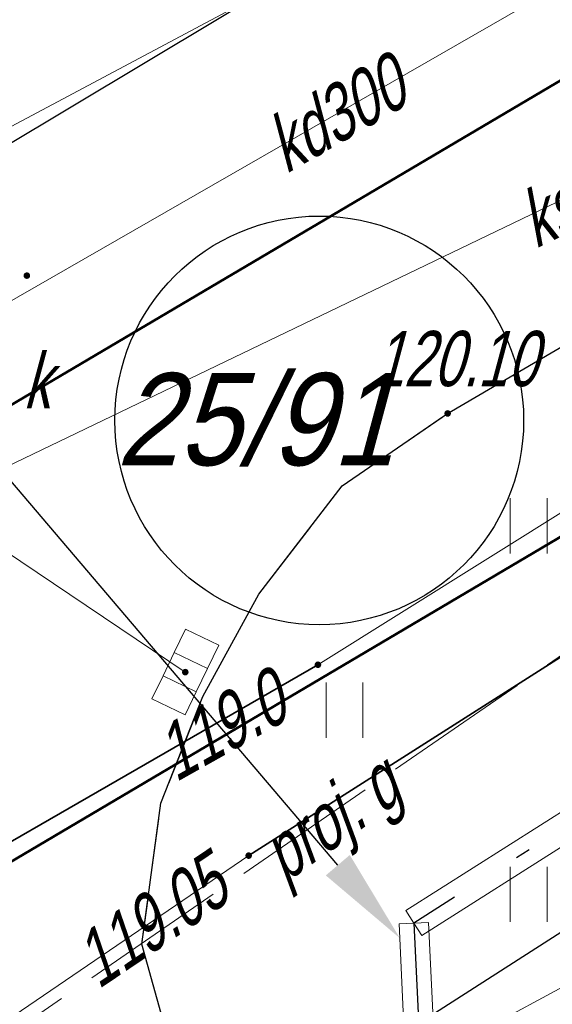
# Model space of a CAD drawing. Extents: x 7463256 to 7464485, y 5957341 to 5958260.
# Tile 204 of 256: x 7464037.29 to 7464044.52, y 5957850.62 to 5957863.98. Entities that reach past the tile are written whole.
import ezdxf
from ezdxf import colors
from ezdxf.entities.mleader import LeaderData, LeaderLine
from ezdxf.enums import TextEntityAlignment as Align
from ezdxf.math import Vec2, Vec3

# ---------------------------------------------------------------- set-up
doc = ezdxf.new("R2010")
doc.units = 0
doc.header["$MEASUREMENT"] = 0
for name, pattern in [('1.5_0.5', [2, 1.5, -0.5]), ('218-500', [1, 0.5, -0.5]), ('GAK', [5.2, 3, -1, 0.2, -1]), ('l219_500', [0]), ('mz1.0_0.5', [1.5, 1, -0.5]), ('mz2.0_0.5', [2.5, 2, -0.5])]:
    doc.linetypes.add(name, pattern=pattern)
doc.layers.get('0').update_dxf_attribs({"color": 2, "linetype": 'CONTINUOUS', "lineweight": 5})
for name, color, linetype in [('217-Granica konturu klasyfikcyjnego', 7, 'CONTINUOUS'), ('218-Granica użytku', 7, 'CONTINUOUS'), ('219-Linia granicy', 7, 'CONTINUOUS'), ('@dzialki', 6, 'CONTINUOUS'), ('jezdnia (powierzchnia)', 7, 'CONTINUOUS'), ('komora podziemna - przewód ciepłowniczy (powierzchnia)', 7, 'CONTINUOUS'), ('kratka ściekowa (punkt)', 7, 'CONTINUOUS'), ('krawężnik (linia)', 7, 'CONTINUOUS'), ('przewód elektroenergetyczny (linia)', 7, 'CONTINUOUS'), ('przewód gazowy (linia)', 7, 'CONTINUOUS'), ('przewód gazowy - projektowany lub w budowie (linia) - ob. projektowany', 7, 'CONTINUOUS'), ('przewód gazowy - projektowany lub w budowie (linia) - ob. projektowany-Atr1', 7, 'CONTINUOUS'), ('przewód kanalizacyjny (linia)', 7, 'CONTINUOUS'), ('przewód kanalizacyjny (linia)-Atr1', 7, 'CONTINUOUS'), ('przewód wodociągowy (linia)', 7, 'CONTINUOUS'), ('punkt o określonej wysokości (sieć elektroenergetyczna)', 7, 'CONTINUOUS'), ('punkt o określonej wysokości (sieć elektroenergetyczna)-Atr2', 7, 'CONTINUOUS'), ('punkt o określonej wysokości (sieć gazowa)', 7, 'CONTINUOUS'), ('punkt o określonej wysokości (sieć gazowa)-Atr2', 7, 'CONTINUOUS'), ('punkt o określonej wysokości (sieć kanalizacyjna)', 7, 'CONTINUOUS'), ('punkt wysokościowy sztuczny', 7, 'CONTINUOUS'), ('punkt wysokościowy sztuczny-Atr2', 7, 'CONTINUOUS'), ('rura ochronna - przewód elektroenergetyczny (linia)', 7, 'CONTINUOUS'), ('rura ochronna - przewód gazowy (linia)', 7, 'CONTINUOUS'), ('trawnik (powierzchnia)', 7, 'CONTINUOUS'), ('trawnik (powierzchnia) - symbol', 7, 'CONTINUOUS'), ('właz okrągły - siec kanalizacyjna (punkt)-Atr17', 7, 'CONTINUOUS')]:
    doc.layers.add(name, color=color, linetype=linetype)
for name, color, linetype, lineweight in [('@proj.rury', 7, 'CONTINUOUS', 20), ('____proj LSN', 1, 'CONTINUOUS', 5), ('OBMBS-21-18876-opis proj', 1, 'CONTINUOUS', 18)]:
    doc.layers.add(name, color=color, linetype=linetype, lineweight=lineweight)
doc.styles.get("Standard").update_dxf_attribs({"font": 'txt', "width": 0.75})

# ---------------------------------------------------------------- blocks, each defined once
blk = doc.blocks.new('PW01')
at = {"linetype": 'Continuous', "lineweight": 13}
h = blk.add_hatch(color=0, dxfattribs=at)
edge = h.paths.add_edge_path()
edge.add_arc((0, 0), 0.045, 0, 360)
blk = doc.blocks.new('US05')
at = {"color": 0, "linetype": 'Continuous', "lineweight": 13}
for p, q in [((-0.525, -0.25), (-0.525, 0.25)), ((-0.525, 0.25), (-0.175, 0.25)), ((-0.175, -0.25), (-0.175, 0.25)), ((-0.175, 0.25), (0.175, 0.25)), ((0.175, -0.25), (0.175, 0.25)), ((0.175, 0.25), (0.525, 0.25)), ((0.525, -0.25), (0.525, 0.25)), ((-0.525, -0.25), (-0.175, -0.25)), ((-0.175, -0.25), (0.175, -0.25)), ((0.175, -0.25), (0.525, -0.25))]:
    blk.add_line(p, q, dxfattribs=at)
blk = doc.blocks.new('PW02')
at = {"linetype": 'Continuous', "lineweight": 13}
h = blk.add_hatch(color=0, dxfattribs=at)
edge = h.paths.add_edge_path()
edge.add_arc((0, 0), 0.045, 0, 360)
blk = doc.blocks.new('TU04')
at = {"color": 0, "linetype": 'Continuous', "lineweight": 13}
for p, q in [((0, 0), (0, 0.75)), ((0.5, 0), (0.5, 0.75))]:
    blk.add_line(p, q, dxfattribs=at)

msp = doc.modelspace()

# ---------------------------------------------------------------- linework, layer by layer
at = {"layer": '217-Granica konturu klasyfikcyjnego', "color": 3, "linetype": '1.5_0.5', "lineweight": 18, "flags": 128}
for points in [[(7464060.46, 5957872.51), (7463990.15, 5957830.98)], [(7464012.41, 5957837.92), (7464058.96, 5957865.44)]]:
    msp.add_lwpolyline(points, dxfattribs=at)
at = {"layer": '218-Granica użytku', "color": 3, "linetype": '218-500', "lineweight": 18, "flags": 128}
for points in [[(7463990.15, 5957830.98), (7464060.46, 5957872.51)], [(7464012.41, 5957837.92), (7464058.96, 5957865.44)]]:
    msp.add_lwpolyline(points, dxfattribs=at)
at = {"layer": '219-Linia granicy', "color": 3, "linetype": 'l219_500', "lineweight": 50, "flags": 128}
for points in [[(7464060.46, 5957872.51), (7463990.15, 5957830.98)], [(7464058.96, 5957865.44), (7464012.41, 5957837.92)]]:
    msp.add_lwpolyline(points, dxfattribs=at)
at = {"layer": '@proj.rury'}
for p, q in [((7464062.663, 5957864.699), (7464042.535, 5957851.894)), ((7464062.877, 5957864.361), (7464042.75, 5957851.556)), ((7464042.535, 5957851.894), (7464042.642, 5957851.725)), ((7464042.842, 5957851.734), (7464042.642, 5957851.725)), ((7464042.75, 5957851.556), (7464042.642, 5957851.725)), ((7464042.842, 5957851.734), (7464042.947, 5957849.449))]:
    msp.add_line(p, q, dxfattribs=at)
at = {"layer": 'jezdnia (powierzchnia)', "color": 7, "linetype": '1.5_0.5', "lineweight": 18, "flags": 128}
msp.add_lwpolyline([(7464045.52, 5957845.62), (7464036.35, 5957840.19), (7464036.42, 5957841.89), (7464036.19, 5957843.22), (7464033.47, 5957847.81), (7464033.32, 5957848.02), (7464033.15, 5957848.21), (7464032.98, 5957848.4), (7464032.79, 5957848.58), (7464032.6, 5957848.74), (7464032.39, 5957848.9), (7464032.18, 5957849.04), (7464031.96, 5957849.17), (7464031.73, 5957849.29), (7464031.5, 5957849.4), (7464031.26, 5957849.49), (7464031.02, 5957849.57), (7464030.77, 5957849.64), (7464030.52, 5957849.69), (7464030.24, 5957849.73), (7464029.96, 5957849.75), (7464029.67, 5957849.76), (7464029.39, 5957849.75), (7464029.1, 5957849.73), (7464028.82, 5957849.69), (7464028.54, 5957849.63), (7464028.27, 5957849.56), (7464028, 5957849.48), (7464027.73, 5957849.38), (7464027.47, 5957849.27), (7464027.22, 5957849.14), (7464026.97, 5957849), (7464029.56, 5957844.77), (7464007.91, 5957831.89), (7464005.28, 5957836.23), (7464003.6, 5957835.22), (7464000.43, 5957840.52), (7464024.28, 5957854.6), (7464026.07, 5957855.66), (7464040.98, 5957864.59), (7464042.77, 5957865.65), (7464046.18, 5957867.66), (7464050.03, 5957869.91), (7464050.27, 5957870.08), (7464050.51, 5957870.27), (7464050.74, 5957870.46), (7464050.96, 5957870.66), (7464051.18, 5957870.86), (7464051.39, 5957871.07), (7464051.59, 5957871.29), (7464051.79, 5957871.52), (7464051.98, 5957871.75), (7464052.16, 5957871.99), (7464052.33, 5957872.23), (7464052.49, 5957872.48), (7464052.65, 5957872.74), (7464053.62, 5957874.86), (7464055.63, 5957881.11), (7464056.84, 5957884.92), (7464061.78, 5957883.33), (7464056.94, 5957869.17), (7464056.4, 5957868.13), (7464055.42, 5957866.8), (7464054.16, 5957865.53), (7464051.4, 5957863.5), (7464044.93, 5957859.71), (7464043.1, 5957858.64), (7464041.67, 5957857.66), (7464040.54, 5957856.19), (7464039.78, 5957854.8), (7464039.21, 5957853.35), (7464038.95, 5957851.44), (7464039.31, 5957850.14), (7464041.29, 5957846.74), (7464042.46, 5957845.65), (7464043.96, 5957845.32)], close=True, dxfattribs=at)
at = {"layer": 'komora podziemna - przewód ciepłowniczy (powierzchnia)', "color": 212, "linetype": 'Continuous', "lineweight": 18, "flags": 128}
msp.add_lwpolyline([(7464047.59, 5957852.44), (7464049.64, 5957848.7), (7464045.75, 5957846.58), (7464043.7, 5957850.34)], close=True, dxfattribs=at)
at = {"layer": 'krawężnik (linia)', "color": 7, "linetype": 'Continuous', "lineweight": 30, "flags": 128}
for points in [[(7464045.52, 5957845.62), (7464043.96, 5957845.32), (7464042.46, 5957845.65), (7464041.29, 5957846.74), (7464039.31, 5957850.14), (7464038.95, 5957851.44), (7464039.21, 5957853.35), (7464039.78, 5957854.8), (7464040.54, 5957856.19), (7464041.67, 5957857.66), (7464043.1, 5957858.64), (7464044.93, 5957859.71), (7464051.4, 5957863.5), (7464054.16, 5957865.53), (7464055.42, 5957866.8), (7464056.4, 5957868.13), (7464056.94, 5957869.17), (7464061.78, 5957883.33), (7464062.55, 5957885.25), (7464063.39, 5957886.39), (7464064.43, 5957887.35), (7464065.91, 5957888.36), (7464080.28, 5957897.01)], [(7464056.84, 5957884.92), (7464055.63, 5957881.11), (7464053.62, 5957874.86), (7464052.65, 5957872.74), (7464052.49, 5957872.48), (7464052.33, 5957872.23), (7464052.16, 5957871.99), (7464051.98, 5957871.75), (7464051.79, 5957871.52), (7464051.59, 5957871.29), (7464051.39, 5957871.07), (7464051.18, 5957870.86), (7464050.96, 5957870.66), (7464050.74, 5957870.46), (7464050.51, 5957870.27), (7464050.27, 5957870.08), (7464050.03, 5957869.91), (7464046.18, 5957867.66), (7464042.77, 5957865.65), (7464040.98, 5957864.59), (7464026.07, 5957855.66), (7464024.28, 5957854.6), (7464000.43, 5957840.52)]]:
    msp.add_lwpolyline(points, dxfattribs=at)
at = {"layer": 'przewód elektroenergetyczny (linia)', "color": 1, "linetype": 'Continuous', "lineweight": 18, "flags": 128}
msp.add_lwpolyline([(7463940.57, 5957795.91), (7463943.95, 5957798.07), (7463947.77, 5957800.52), (7463956.72, 5957805.44), (7463968.14, 5957811.88), (7463974.88, 5957815.77), (7463989.87, 5957824.65), (7463994.07, 5957827.04), (7463997.53, 5957829.04), (7464004.46, 5957833.04), (7464015.08, 5957839.22), (7464033.55, 5957850.74), (7464041.34, 5957855.23), (7464060.73, 5957867.36), (7464076.97, 5957878.65), (7464094.2, 5957890.23), (7464099.12, 5957893.51), (7464116.3, 5957904.7), (7464136.98, 5957918.51), (7464147.1, 5957924.98), (7464187.29, 5957950.12)], dxfattribs=at)
at = {"layer": 'przewód gazowy (linia)', "color": 40, "linetype": 'Continuous', "lineweight": 18, "flags": 128}
msp.add_lwpolyline([(7464020.77, 5957838.3), (7464027.51, 5957843.36), (7464030.03, 5957845.32), (7464034.62, 5957848.7), (7464035.42, 5957849.25), (7464040.4, 5957852.64), (7464045.13, 5957855.65), (7464049.8, 5957858.98), (7464050.55, 5957859.51), (7464050.92, 5957859.01), (7464063.77, 5957837.65), (7464064.41, 5957837.27), (7464064.95, 5957837.62), (7464068.79, 5957839.92), (7464090.28, 5957852.37), (7464102.47, 5957859.68), (7464115.18, 5957867.31), (7464132.75, 5957877.92), (7464139.14, 5957881.92)], dxfattribs=at)
at = {"layer": 'przewód gazowy - projektowany lub w budowie (linia) - ob. projektowany', "color": 40, "linetype": 'mz2.0_0.5', "lineweight": 18, "flags": 128}
msp.add_lwpolyline([(7464030.03, 5957845.32), (7464045.37, 5957855.86)], dxfattribs=at)
at = {"layer": 'przewód kanalizacyjny (linia)', "color": 34, "linetype": 'Continuous', "lineweight": 18, "flags": 128}
for points in [[(7464065.016, 5957906.931), (7464053, 5957865.56), (7464036.64, 5957857.69)], [(7464063.8, 5957897.51), (7464058.06, 5957893.88), (7464051.59, 5957879.17), (7464050.08, 5957867.58), (7464034.41, 5957858.58), (7464034.85, 5957847.55), (7464041.49, 5957836.79)], [(7464022.16, 5957866.87), (7464030.59, 5957867.28), (7464034.41, 5957858.58), (7464039.54, 5957855.13)]]:
    msp.add_lwpolyline(points, dxfattribs=at)
at = {"layer": 'przewód wodociągowy (linia)', "color": 5, "linetype": 'Continuous', "lineweight": 18, "flags": 128}
msp.add_lwpolyline([(7464055.49, 5957872.29), (7464030.59, 5957859.03)], dxfattribs=at)
at = {"layer": 'rura ochronna - przewód elektroenergetyczny (linia)', "color": 6, "linetype": 'Continuous', "lineweight": 30}
msp.add_lwpolyline([(7463943.46, 5957797.88), (7463943.95, 5957798.07), (7463947.78, 5957799.54), (7463951.33, 5957801.21), (7463955.75, 5957803.32), (7463966.18, 5957808.26), (7463979.69, 5957816.17), (7463995.26, 5957824.92), (7463999.4, 5957827.23), (7464002.56, 5957829.04), (7464003.9, 5957829.81), (7464022.04, 5957841.3), (7464024.25, 5957839.79), (7464034.66, 5957845.48), (7464041.51, 5957849.6), (7464062.57, 5957863.09), (7464079, 5957872.5), (7464104.36, 5957888.08), (7464144.44, 5957911.3), (7464151.87, 5957915.32), (7464195.57, 5957940.61)], dxfattribs=at)
at = {"layer": 'rura ochronna - przewód elektroenergetyczny (linia)', "color": 1, "linetype": 'Continuous', "lineweight": 35, "flags": 128}
msp.add_lwpolyline([(7464033.55, 5957850.74), (7464041.34, 5957855.23)], dxfattribs=at)
at = {"layer": 'rura ochronna - przewód gazowy (linia)', "color": 40, "linetype": 'Continuous', "lineweight": 35, "flags": 128}
msp.add_lwpolyline([(7464040.4, 5957852.64), (7464045.13, 5957855.65)], dxfattribs=at)
at = {"layer": 'trawnik (powierzchnia)', "color": 7, "linetype": 'mz1.0_0.5', "lineweight": 18, "flags": 128}
msp.add_lwpolyline([(7464057.39, 5957867.78), (7464055.88, 5957862.49), (7464054.9, 5957859.16), (7464053.4, 5957853.92), (7464048.14, 5957850.78), (7464046.41, 5957849.74), (7464041.29, 5957846.74), (7464039.31, 5957850.14), (7464038.95, 5957851.44), (7464039.21, 5957853.35), (7464039.78, 5957854.8), (7464040.54, 5957856.19), (7464041.67, 5957857.66), (7464043.1, 5957858.64), (7464044.93, 5957859.71), (7464051.4, 5957863.5), (7464054.16, 5957865.53), (7464055.42, 5957866.8), (7464056.4, 5957868.13), (7464056.94, 5957869.17)], close=True, dxfattribs=at)

# ---------------------------------------------------------------- block references
at = {"layer": 'kratka ściekowa (punkt)', "color": 7, "linetype": 'Continuous', "lineweight": 18, "rotation": 244.23}
msp.add_blockref('US05', (7464039.54, 5957855.13), dxfattribs=at)
at = {"layer": 'punkt o określonej wysokości (sieć elektroenergetyczna)', "color": 1, "linetype": 'Continuous', "lineweight": 13}
msp.add_blockref('PW01', (7464041.34, 5957855.23), dxfattribs=at)
at = {"layer": 'punkt o określonej wysokości (sieć gazowa)', "color": 40, "linetype": 'Continuous', "lineweight": 13}
msp.add_blockref('PW01', (7464040.4, 5957852.64), dxfattribs=at)
at = {"layer": 'punkt o określonej wysokości (sieć kanalizacyjna)', "color": 34, "linetype": 'Continuous', "lineweight": 13}
msp.add_blockref('PW01', (7464037.39, 5957860.51), dxfattribs=at)
at = {"layer": 'punkt o określonej wysokości (sieć kanalizacyjna)', "color": 34, "linetype": 'Continuous', "lineweight": 13, "rotation": 244.23}
msp.add_blockref('PW01', (7464039.54, 5957855.13), dxfattribs=at)
at = {"layer": 'punkt wysokościowy sztuczny', "color": 7, "linetype": 'Continuous', "lineweight": 13}
msp.add_blockref('PW02', (7464043.1, 5957858.64), dxfattribs=at)
at = {"layer": 'trawnik (powierzchnia) - symbol', "color": 7, "linetype": 'Continuous', "lineweight": 18}
for p in [(7464043.95, 5957856.74), (7464041.45, 5957854.24), (7464043.95, 5957851.74)]:
    msp.add_blockref('TU04', p, dxfattribs=at)

# ---------------------------------------------------------------- texts
at = {"layer": 'przewód gazowy - projektowany lub w budowie (linia) - ob. projektowany-Atr1', "color": 7, "oblique": 15, "width": 0.72}
msp.add_text('proj. g', height=0.75, rotation=35.33, dxfattribs=at).set_placement((7464040.89, 5957852.26))
at = {"layer": 'przewód kanalizacyjny (linia)-Atr1', "color": 34, "oblique": 15, "width": 0.72}
msp.add_text('kd300', height=0.75, rotation=29.871, dxfattribs=at).set_placement((7464040.72, 5957862.21), align=Align.MIDDLE_LEFT)
msp.add_text('ks160', height=0.75, rotation=25.69, dxfattribs=at).set_placement((7464044.29, 5957860.87))
at = {"layer": 'punkt o określonej wysokości (sieć elektroenergetyczna)-Atr2', "color": 1, "oblique": 15, "width": 0.72}
msp.add_text('119.0', height=0.75, rotation=29.36, dxfattribs=at).set_placement((7464039.41, 5957853.63))
at = {"layer": 'punkt o określonej wysokości (sieć gazowa)-Atr2', "color": 40, "oblique": 15, "width": 0.72}
msp.add_text('119.05', height=0.75, rotation=34.02, dxfattribs=at).set_placement((7464038.36, 5957850.82))
at = {"layer": 'punkt wysokościowy sztuczny-Atr2', "color": 7, "oblique": 15, "width": 0.72}
msp.add_text('120.10', height=0.75, dxfattribs=at).set_placement((7464042.1, 5957859.01))
at = {"layer": 'właz okrągły - siec kanalizacyjna (punkt)-Atr17', "color": 7, "oblique": 15, "width": 0.72}
msp.add_text('k', height=0.75, dxfattribs=at).set_placement((7464037.34, 5957858.71))

# ---------------------------------------------------------------- next in the draw order: leaders
at = {"layer": 'OBMBS-21-18876-opis proj', "lineweight": 20}
ml = msp.add_multileader_mtext('Standard', dxfattribs=at)
ml.set_content('\\pxqc;{\\W0.9;\\fArial|b0|i0|c238|p34;proj. rura osłonowa DVK160\\PL=2m}', color=256)
ml.set_leader_properties()
ml.build(insert=Vec2(0, 0))
ml.multileader.update_dxf_attribs({"has_text_frame": 1, "text_right_attachment_type": 0, "dogleg_length": 0.36, "arrow_head_size": 1.3})
ctx = ml.context
ctx.base_point, ctx.char_height, ctx.arrow_head_size, ctx.landing_gap_size, ctx.plane_origin, ctx.plane_x_axis, ctx.plane_y_axis = Vec3(7464000.806, 5957878.44, -10.8), 1.3, 1.3, 0.09, Vec3(7464031.445, 5957979.011, -10.8), Vec3(0.765565, 0.643359), Vec3(-0.643359, 0.765565)
ctx.right_attachment, ctx.text_align_type = 0, 2
notes = []
notes.append((ctx, [(0, (1, 1, 0), (7464011.223, 5957888.214, -10.8), (-0.765565, -0.643359), 0.36, [(0, [(7464042.452, 5957851.52, -10.8)], 0, [])])]))
ctx.mtext.insert, ctx.mtext.text_direction, ctx.mtext.rotation, ctx.mtext.width, ctx.mtext.defined_height, ctx.mtext.alignment, ctx.mtext.flow_direction = Vec3(7464005.626, 5957883.51, -10.8), Vec3(0.765565, 0.643359), 0.698877, 14.64891, 27.692, 2, 5
ctx.mtext.has_bg_fill, ctx.mtext.bg_color, ctx.mtext.bg_scale_factor, ctx.mtext.bg_transparency, ctx.mtext.use_window_bg_color = 1, -1023410167, 1.5, 0, 1
for ctx, leaders in notes:
    for number, flags, end, landing, length, lines in leaders:
        leader = LeaderData()
        leader.index, (leader.has_last_leader_line, leader.has_dogleg_vector, leader.attachment_direction) = number, flags
        leader.last_leader_point, leader.dogleg_vector, leader.dogleg_length = Vec3(end), Vec3(landing), length
        for number, points, colour, breaks in lines:
            line = LeaderLine()
            line.index, line.vertices, line.color, line.breaks = number, Vec3.list(points), colors.encode_raw_color(colour), breaks
            leader.lines.append(line)
        ctx.leaders.append(leader)

# ---------------------------------------------------------------- next in the draw order: linework, layer by layer
at = {"layer": '@dzialki', "lineweight": 30}
msp.add_circle((7464041.358, 5957858.546), 2.773, dxfattribs=at)
at = {"layer": '@proj.rury'}
for q in [(7464042.642, 5957851.725), (7464042.548, 5957849.431)]:
    msp.add_line((7464042.443, 5957851.716), q, dxfattribs=at)
at = {"layer": '____proj LSN', "linetype": 'GAK', "lineweight": 30}
msp.add_lwpolyline([(7464152.8, 5957922.054), (7464127.616, 5957907.173), (7464083.854, 5957881.461), (7464074.047, 5957876.131), (7464064.354, 5957869.392), (7464065.129, 5957866.031), (7464042.642, 5957851.725), (7464042.748, 5957849.44), (7464042.748, 5957849.44), (7464031.455, 5957842.605), (7464018.38, 5957836.14), (7464009.708, 5957831.986), (7463995.946, 5957824.371), (7463973.408, 5957811.358), (7463971.47, 5957803.481), (7463954.078, 5957792.276), (7463934.793, 5957781.144)], dxfattribs=at)

# ---------------------------------------------------------------- next in the draw order: texts
at = {"layer": '@dzialki', "linetype": 'Continuous', "lineweight": 30, "oblique": 15, "width": 0.9}
msp.add_text('25/91', height=1.25, dxfattribs=at).set_placement((7464038.604, 5957857.937))

doc.saveas('drawing.dxf')
